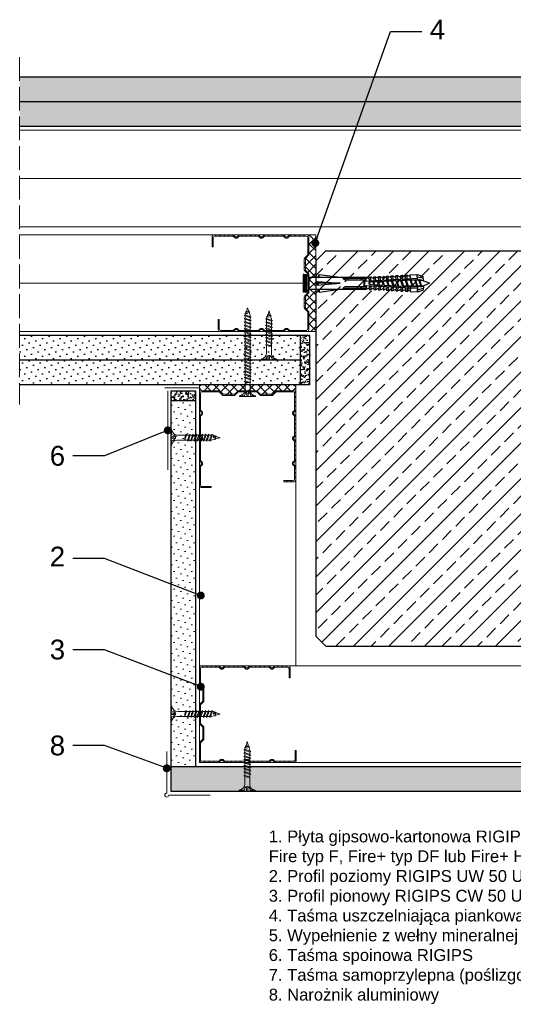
# Model space of a CAD drawing. Header units: millimetres. Extents: x 1245 to 3478, y 520 to 1092.
# Tile 1 of 16: x 1245 to 1495, y 543 to 1041. Entities that reach past the tile are written whole.
import ezdxf
from ezdxf import colors
from ezdxf.entities.mleader import LeaderData, LeaderLine
from ezdxf.math import Vec2, Vec3

# ---------------------------------------------------------------- set-up
doc = ezdxf.new("R2010")
doc.units = ezdxf.units.MM
doc.linetypes.add('ACAD_ISO02W100', pattern=[15, 12, -3])
for name, color, linetype, lineweight in [('_ISOVER WELNA', 7, 'BATTING', 9), ('_RIGIPS AKCESORIA', 7, 'Continuous', 18), ('_RIGIPS G-K', 7, 'Continuous', 25), ('_RIGIPS PROFIL', 7, 'Continuous', 18), ('KRESKOWANIE', 7, 'Continuous', 9), ('OPISY', 7, 'Continuous', 9), ('PRZERYWANA', 7, 'ACAD_ISO02W100', 9)]:
    doc.layers.add(name, color=color, linetype=linetype, lineweight=lineweight)
doc.styles.get("Standard").update_dxf_attribs({"font": 'arial.ttf'})
doc.linetypes.add('BATTING', pattern='A,0.00254,-2.54,[134,ltypeshp.shx,S=2.54,R=0,X=-2.54,Y=0],-5.08,[134,ltypeshp.shx,S=2.54,R=180,X=2.54,Y=0],-2.54', length=10.16254)
pattern_1 = [(315, (3690.4067, -107.7324), (-1.122532, -3.367596), [0, -3.175])]
pattern_2 = [(225, (0, 53), (1.122532, -3.367596), [0, -3.175])]

# ---------------------------------------------------------------- blocks, each defined once
blk = doc.blocks.new('TN 25')
at = {"layer": '_RIGIPS AKCESORIA'}
for p, q in [((0, -0.84), (0, 7.16)), ((0, 7.16), (0.46, 7.16)), ((0.46, 7.16), (0.46, 4.78)), ((8.47, 4.46), (8.79, 5)), ((8.79, 5), (9.93, 2.01)), ((10.1, 4.46), (10.41, 5)), ((10.41, 5), (11.56, 2.01)), ((11.67, 4.46), (11.99, 5)), ((11.99, 5), (13.14, 2.01)), ((13.21, 4.46), (13.52, 5)), ((13.52, 5), (14.67, 2.01)), ((14.8, 4.46), (15.12, 5)), ((15.12, 5), (16.26, 2.01)), ((16.42, 4.46), (16.73, 5)), ((16.73, 5), (17.88, 2.01)), ((17.99, 4.46), (18.31, 5)), ((18.31, 5), (19.45, 2.01)), ((19.68, 4.46), (20, 5)), ((20, 5), (21.14, 2.01)), ((0.46, 4.78), (0, 4.78)), ((0, 3.5), (1.77, 3.5)), ((0, 2.83), (1.77, 2.83)), ((0.46, 1.64), (0, 1.64)), ((0.46, -0.84), (0.46, 1.64)), ((1.77, 3.5), (1.77, 4.2)), ((1.77, 2.83), (1.77, 2.18)), ((3.02, 4.46), (8.47, 4.46)), ((7.49, 2.01), (3.55, 2.01)), ((7.12, 4.46), (7.12, 3.18)), ((8.03, 2.01), (7.12, 4.46)), ((7.12, 3.18), (7.65, 1.53)), ((7.65, 1.53), (8.03, 2.01)), ((9.41, 2.01), (8.03, 2.01)), ((9.61, 1.51), (8.47, 4.46)), ((9, 4.46), (10.1, 4.46)), ((9.93, 2.01), (9.61, 1.51)), ((11.04, 2.01), (9.93, 2.01)), ((11.23, 1.51), (10.1, 4.46)), ((10.62, 4.46), (11.67, 4.46)), ((11.56, 2.01), (11.23, 1.51)), ((12.61, 2.01), (11.56, 2.01)), ((12.81, 1.51), (11.67, 4.46)), ((12.2, 4.46), (13.21, 4.46)), ((13.14, 2.01), (12.81, 1.51)), ((14.15, 2.01), (13.14, 2.01)), ((14.34, 1.51), (13.21, 4.46)), ((13.73, 4.46), (14.8, 4.46)), ((14.67, 2.01), (14.34, 1.51)), ((15.74, 2.01), (14.67, 2.01)), ((15.94, 1.51), (14.8, 4.46)), ((15.33, 4.46), (16.42, 4.46)), ((16.26, 2.01), (15.94, 1.51)), ((17.36, 2.01), (16.26, 2.01)), ((17.55, 1.51), (16.42, 4.46)), ((16.94, 4.46), (17.99, 4.46)), ((17.88, 2.01), (17.55, 1.51)), ((18.93, 2.01), (17.88, 2.01)), ((19.13, 1.51), (17.99, 4.46)), ((18.52, 4.46), (19.68, 4.46)), ((19.45, 2.01), (19.13, 1.51)), ((19.45, 2.01), (20.62, 2.01)), ((20.82, 1.51), (19.68, 4.46)), ((20.21, 4.46), (20.7, 4.46)), ((20.7, 4.46), (22.28, 3.98)), ((21.14, 2.01), (20.82, 1.51)), ((21.14, 2.01), (21.81, 2.12)), ((21.85, 1.83), (21.67, 3.28)), ((21.67, 3.28), (22.14, 2.4)), ((22.14, 2.4), (21.85, 1.83)), ((22.7, 2.36), (22.14, 2.4)), ((22.28, 3.98), (22.56, 4.37)), ((22.7, 2.36), (22.28, 3.98)), ((22.56, 4.37), (23.03, 2.71)), ((23.03, 2.71), (22.7, 2.36)), ((22.71, 3.85), (25, 3.24)), ((25, 3.24), (23.03, 2.71)), ((0, -0.84), (0.46, -0.84))]:
    blk.add_line(p, q, dxfattribs=at)
for centre, major_axis, ratio, start_param, end_param in [((3.09, 7.67), (0.17, 3.2), 0.826134, 1.773653, 3.180586), ((-0.04, 0.9), (0, 3.93), 0.848176, -0.720942, -0.151112), ((3.37, -1.57), (0.28, 3.57), 0.832181, 0.035984, 1.430787), ((-2.73, 15.91), (0, 14.76), 0.848176, 3.399396, 3.475072), ((0.59, 4.62), (0, 2.81), 0.848176, 3.475072, 3.862535), ((1.66, 3.18), (0, 0.895), 0.848176, -1.552777, -0.720942), ((1.66, 3.18), (0, 0.895), 0.848176, 3.862535, 4.730408)]:
    blk.add_ellipse(centre, major_axis=major_axis, ratio=ratio, start_param=start_param, end_param=end_param, dxfattribs=at)
blk = doc.blocks.new('CW 50 ULTRASTIL')
h = blk.add_hatch()
h.set_pattern_fill('ANSI31', color=256, scale=0.5, style=0)
h.paths.add_polyline_path([(28.56, 40.65, -0.198912), (28.71, 41), (30.21, 42.51, 0.198912), (30.36, 42.86), (30.36, 48.45, 0.198912), (30.21, 48.8), (28.71, 50.31, -0.198912), (28.56, 50.66), (28.56, 59.85, -0.198912), (28.71, 60.2), (30.21, 61.71, 0.198912), (30.36, 62.06), (30.36, 67.65, 0.198912), (30.21, 68), (28.71, 69.51, -0.198912), (28.56, 69.86), (28.56, 78.31, -0.414214), (29.36, 79.11), (37.68, 79.11, -0.198912), (38.04, 78.96), (38.74, 78.25, 0.198912), (39.1, 78.11), (39.68, 78.11, 0.198912), (40.04, 78.25), (40.74, 78.96, -0.198912), (41.1, 79.11), (50.38, 79.11, -0.198912), (50.74, 78.96), (51.44, 78.25, 0.198912), (51.8, 78.11), (52.38, 78.11, 0.198912), (52.74, 78.25), (53.44, 78.96, -0.198912), (53.8, 79.11), (63.08, 79.11, -0.198912), (63.44, 78.96), (64.14, 78.25, 0.198912), (64.5, 78.11), (65.08, 78.11, 0.198912), (65.44, 78.25), (66.14, 78.96, -0.198912), (66.5, 79.11), (75.66, 79.11, -0.414214), (76.46, 78.31), (76.46, 73.66), (77.01, 73.66), (77.01, 78.86, 0.414214), (76.21, 79.66), (66.5, 79.66, 0.198912), (66.14, 79.51), (65.44, 78.8, -0.198912), (65.08, 78.66), (64.5, 78.66, -0.198912), (64.14, 78.8), (63.44, 79.51, 0.198912), (63.08, 79.66), (53.8, 79.66, 0.198912), (53.44, 79.51), (52.74, 78.8, -0.198912), (52.38, 78.66), (51.8, 78.66, -0.198912), (51.44, 78.8), (50.74, 79.51, 0.198912), (50.38, 79.66), (41.1, 79.66, 0.198912), (40.74, 79.51), (40.04, 78.8, -0.198912), (39.68, 78.66), (39.1, 78.66, -0.198912), (38.74, 78.8), (38.04, 79.51, 0.198912), (37.68, 79.66), (28.81, 79.66, 0.414214), (28.01, 78.86), (28.01, 69.86, 0.198912), (28.16, 69.51), (29.66, 68, -0.198912), (29.81, 67.65), (29.81, 62.06, -0.198912), (29.66, 61.71), (28.16, 60.2, 0.198912), (28.01, 59.85), (28.01, 50.66, 0.198912), (28.16, 50.31), (29.66, 48.8, -0.198912), (29.81, 48.45), (29.81, 42.86, -0.198912), (29.66, 42.51), (28.16, 41, 0.198912), (28.01, 40.65), (28.01, 31.66, 0.414214), (28.81, 30.86), (37.68, 30.86, 0.198912), (38.04, 31), (38.74, 31.71, -0.198912), (39.1, 31.86), (39.68, 31.86, -0.198912), (40.04, 31.71), (40.74, 31, 0.198912), (41.1, 30.86), (50.38, 30.86, 0.198912), (50.74, 31), (51.44, 31.71, -0.198912), (51.8, 31.86), (52.38, 31.86, -0.198912), (52.74, 31.71), (53.44, 31, 0.198912), (53.8, 30.86), (63.08, 30.86, 0.198912), (63.44, 31), (64.14, 31.71, -0.198912), (64.5, 31.86), (65.08, 31.86, -0.198912), (65.44, 31.71), (66.14, 31, 0.198912), (66.5, 30.86), (73.21, 30.86, 0.414214), (74.01, 31.66), (74.01, 36.86), (73.46, 36.86), (73.46, 32.21, -0.414214), (72.66, 31.41), (66.5, 31.41, -0.198912), (66.14, 31.55), (65.44, 32.26, 0.198912), (65.08, 32.41), (64.5, 32.41, 0.198912), (64.14, 32.26), (63.44, 31.55, -0.198912), (63.08, 31.41), (53.8, 31.41, -0.198912), (53.44, 31.55), (52.74, 32.26, 0.198912), (52.38, 32.41), (51.8, 32.41, 0.198912), (51.44, 32.26), (50.74, 31.55, -0.198912), (50.38, 31.41), (41.1, 31.41, -0.198912), (40.74, 31.55), (40.04, 32.26, 0.198912), (39.68, 32.41), (39.1, 32.41, 0.198912), (38.74, 32.26), (38.04, 31.55, -0.198912), (37.68, 31.41), (29.36, 31.41, -0.414214), (28.56, 32.21)])
at = {"layer": '_RIGIPS PROFIL'}
for p, q in [((28.01, 78.86), (28.01, 69.86)), ((28.56, 78.31), (28.56, 69.86)), ((37.68, 79.66), (28.81, 79.66)), ((37.68, 79.11), (29.36, 79.11)), ((38.04, 79.51), (38.74, 78.8)), ((38.04, 78.96), (38.74, 78.25)), ((39.68, 78.66), (39.1, 78.66)), ((39.68, 78.11), (39.1, 78.11)), ((40.74, 79.51), (40.04, 78.8)), ((40.74, 78.96), (40.04, 78.25)), ((50.38, 79.66), (41.1, 79.66)), ((50.38, 79.11), (41.1, 79.11)), ((50.74, 79.51), (51.44, 78.8)), ((50.74, 78.96), (51.44, 78.25)), ((52.38, 78.66), (51.8, 78.66)), ((52.38, 78.11), (51.8, 78.11)), ((53.44, 79.51), (52.74, 78.8)), ((53.44, 78.96), (52.74, 78.25)), ((53.8, 79.66), (63.08, 79.66)), ((53.8, 79.11), (63.08, 79.11)), ((63.44, 79.51), (64.14, 78.8)), ((63.44, 78.96), (64.14, 78.25)), ((65.08, 78.66), (64.5, 78.66)), ((65.08, 78.11), (64.5, 78.11)), ((66.14, 79.51), (65.44, 78.8)), ((66.14, 78.96), (65.44, 78.25)), ((76.21, 79.66), (66.5, 79.66)), ((75.66, 79.11), (66.5, 79.11)), ((76.46, 73.66), (76.46, 78.31)), ((77.01, 73.66), (77.01, 78.86)), ((76.46, 73.66), (77.01, 73.66)), ((29.66, 68), (28.16, 69.51)), ((30.21, 68), (28.71, 69.51)), ((29.81, 67.65), (29.81, 62.06)), ((30.36, 67.65), (30.36, 62.06)), ((28.01, 59.85), (28.01, 50.66)), ((29.66, 61.71), (28.16, 60.2)), ((28.56, 59.85), (28.56, 50.66)), ((30.21, 61.71), (28.71, 60.2)), ((29.66, 48.8), (28.16, 50.31)), ((30.21, 48.8), (28.71, 50.31)), ((29.81, 42.86), (29.81, 48.45)), ((30.36, 42.86), (30.36, 48.45)), ((28.01, 31.66), (28.01, 40.65)), ((29.66, 42.51), (28.16, 41)), ((28.56, 32.21), (28.56, 40.65)), ((30.21, 42.51), (28.71, 41)), ((73.46, 36.86), (73.46, 32.21)), ((73.46, 36.86), (74.01, 36.86)), ((74.01, 36.86), (74.01, 31.66)), ((37.68, 30.86), (28.81, 30.86)), ((37.68, 31.41), (29.36, 31.41)), ((38.04, 31.55), (38.74, 32.26)), ((38.04, 31), (38.74, 31.71)), ((39.68, 32.41), (39.1, 32.41)), ((39.68, 31.86), (39.1, 31.86)), ((40.74, 31.55), (40.04, 32.26)), ((40.74, 31), (40.04, 31.71)), ((50.38, 31.41), (41.1, 31.41)), ((50.38, 30.86), (41.1, 30.86)), ((50.74, 31.55), (51.44, 32.26)), ((50.74, 31), (51.44, 31.71)), ((52.38, 32.41), (51.8, 32.41)), ((52.38, 31.86), (51.8, 31.86)), ((53.44, 31.55), (52.74, 32.26)), ((53.44, 31), (52.74, 31.71)), ((53.8, 31.41), (63.08, 31.41)), ((53.8, 30.86), (63.08, 30.86)), ((63.44, 31.55), (64.14, 32.26)), ((63.44, 31), (64.14, 31.71)), ((65.08, 32.41), (64.5, 32.41)), ((65.08, 31.86), (64.5, 31.86)), ((66.14, 31.55), (65.44, 32.26)), ((66.14, 31), (65.44, 31.71)), ((72.66, 31.41), (66.5, 31.41)), ((73.21, 30.86), (66.5, 30.86))]:
    blk.add_line(p, q, dxfattribs=at)
for centre, radius, start, end in [((28.81, 78.86), 0.8, 90, 180), ((29.36, 78.31), 0.8, 90, 180), ((37.68, 79.16), 0.5, 45, 90), ((37.68, 78.61), 0.5, 45, 90), ((39.1, 79.16), 0.5, 225, 270), ((39.1, 78.61), 0.5, 225, 270), ((39.68, 79.16), 0.5, 270, 315), ((39.68, 78.61), 0.5, 270, 315), ((41.1, 79.16), 0.5, 90, 135), ((41.1, 78.61), 0.5, 90, 135), ((50.38, 79.16), 0.5, 45, 90), ((50.38, 78.61), 0.5, 45, 90), ((51.8, 79.16), 0.5, 225, 270), ((51.8, 78.61), 0.5, 225, 270), ((52.38, 79.16), 0.5, 270, 315), ((52.38, 78.61), 0.5, 270, 315), ((53.8, 79.16), 0.5, 90, 135), ((53.8, 78.61), 0.5, 90, 135), ((63.08, 79.16), 0.5, 45, 90), ((63.08, 78.61), 0.5, 45, 90), ((64.5, 79.16), 0.5, 225, 270), ((64.5, 78.61), 0.5, 225, 270), ((65.08, 79.16), 0.5, 270, 315), ((65.08, 78.61), 0.5, 270, 315), ((66.5, 79.16), 0.5, 90, 135), ((66.5, 78.61), 0.5, 90, 135), ((75.66, 78.31), 0.8, 0, 90), ((76.21, 78.86), 0.8, 0, 90), ((28.51, 69.86), 0.5, 180, 225), ((29.06, 69.86), 0.5, 180, 225), ((29.31, 67.65), 0.5, 0, 45), ((29.86, 67.65), 0.5, 0, 45), ((28.51, 59.85), 0.5, 135, 180), ((29.06, 59.85), 0.5, 135, 180), ((29.31, 62.06), 0.5, 315, 0), ((29.86, 62.06), 0.5, 315, 0), ((28.51, 50.66), 0.5, 180, 225), ((29.06, 50.66), 0.5, 180, 225), ((29.31, 48.45), 0.5, 0, 45), ((29.86, 48.45), 0.5, 0, 45), ((28.51, 40.65), 0.5, 135, 180), ((29.06, 40.65), 0.5, 135, 180), ((29.31, 42.86), 0.5, 315, 0), ((29.86, 42.86), 0.5, 315, 0), ((28.81, 31.66), 0.8, 180, 270), ((29.36, 32.21), 0.8, 180, 270), ((37.68, 31.91), 0.5, 270, 315), ((37.68, 31.36), 0.5, 270, 315), ((39.1, 31.91), 0.5, 90, 135), ((39.1, 31.36), 0.5, 90, 135), ((39.68, 31.91), 0.5, 45, 90), ((39.68, 31.36), 0.5, 45, 90), ((41.1, 31.91), 0.5, 225, 270), ((41.1, 31.36), 0.5, 225, 270), ((50.38, 31.91), 0.5, 270, 315), ((50.38, 31.36), 0.5, 270, 315), ((51.8, 31.91), 0.5, 90, 135), ((51.8, 31.36), 0.5, 90, 135), ((52.38, 31.91), 0.5, 45, 90), ((52.38, 31.36), 0.5, 45, 90), ((53.8, 31.91), 0.5, 225, 270), ((53.8, 31.36), 0.5, 225, 270), ((63.08, 31.91), 0.5, 270, 315), ((63.08, 31.36), 0.5, 270, 315), ((64.5, 31.91), 0.5, 90, 135), ((64.5, 31.36), 0.5, 90, 135), ((65.08, 31.91), 0.5, 45, 90), ((65.08, 31.36), 0.5, 45, 90), ((66.5, 31.91), 0.5, 225, 270), ((66.5, 31.36), 0.5, 225, 270), ((72.66, 32.21), 0.8, 270, 0), ((73.21, 31.66), 0.8, 270, 0)]:
    blk.add_arc(centre, radius, start, end, dxfattribs=at)
blk = doc.blocks.new('kolek rozprezny komplet 60')
for p, q in [((393.81, 219.85), (390.76, 218.91)), ((393.68, 217.35), (393.81, 219.85)), ((397.41, 219.66), (393.81, 219.85)), ((397.31, 217.76), (397.41, 219.66)), ((399, 219.58), (397.82, 218.98)), ((398.9, 217.68), (399, 219.58)), ((399.8, 219.54), (399, 219.58)), ((399.7, 217.64), (399.8, 219.54)), ((401.4, 219.45), (400.22, 218.85)), ((401.3, 217.56), (401.4, 219.45)), ((402.2, 219.41), (401.4, 219.45)), ((402.1, 217.51), (402.2, 219.41)), ((403.8, 219.33), (402.61, 218.72)), ((403.7, 217.43), (403.8, 219.33)), ((404.6, 219.29), (403.8, 219.33)), ((404.5, 217.39), (404.6, 219.29)), ((406.19, 219.2), (405.01, 218.6)), ((406.09, 217.3), (406.19, 219.2)), ((406.99, 219.16), (406.19, 219.2)), ((406.89, 217.26), (406.99, 219.16)), ((443.47, 219.95), (432.8, 218.45)), ((443.47, 218.45), (443.47, 219.95)), ((443.47, 219.95), (444.34, 218.45)), ((450.17, 219.95), (448.67, 218.45)), ((450.17, 219.95), (450.17, 210.95)), ((450.67, 219.95), (450.17, 219.95)), ((450.67, 219.95), (450.67, 210.95)), ((450.67, 219.35), (451.17, 219.95)), ((451.17, 219.95), (451.67, 219.95)), ((451.17, 219.95), (451.17, 210.95)), ((451.67, 219.95), (451.67, 210.95)), ((390.66, 217.01), (390.76, 218.91)), ((393.15, 216.88), (390.66, 217.01)), ((393.75, 218.75), (390.71, 217.96)), ((391.67, 216.95), (392.67, 216.95)), ((392.67, 216.95), (391.67, 213.95)), ((392.67, 216.95), (392.07, 213.95)), ((393.07, 216.95), (392.07, 213.95)), ((392.67, 216.95), (393.04, 217.45)), ((393.07, 216.95), (393.04, 217.45)), ((393.07, 216.95), (394.67, 216.95)), ((394.67, 216.95), (393.67, 213.95)), ((417.38, 216.11), (393.68, 217.35)), ((417.38, 214.79), (393.68, 213.55)), ((420.47, 216.55), (393.71, 217.95)), ((420.47, 214.35), (393.71, 212.95)), ((394.67, 216.95), (394.07, 213.95)), ((395.07, 216.95), (394.07, 213.95)), ((394.67, 216.95), (394.92, 217.29)), ((395.07, 216.95), (395.05, 217.28)), ((395.07, 216.95), (397.07, 216.95)), ((397.07, 216.95), (396.07, 213.95)), ((397.07, 216.95), (396.47, 213.95)), ((397.47, 216.95), (396.47, 213.95)), ((397.07, 216.95), (397.23, 217.17)), ((397.47, 216.95), (397.46, 217.16)), ((397.47, 216.95), (399.47, 216.95)), ((397.67, 217.14), (397.71, 217.74)), ((398.47, 217.1), (398.5, 217.7)), ((399.47, 216.95), (398.47, 213.95)), ((399.47, 216.95), (398.87, 213.95)), ((399.87, 216.95), (398.87, 213.95)), ((399.47, 216.95), (399.55, 217.05)), ((399.87, 216.95), (399.87, 217.03)), ((399.87, 216.95), (401.38, 216.95)), ((400.07, 217.02), (400.1, 217.62)), ((400.87, 216.98), (400.9, 217.58)), ((401.87, 216.92), (400.87, 213.95)), ((401.87, 216.92), (401.27, 213.95)), ((402.26, 216.9), (401.27, 213.95)), ((402.47, 216.89), (402.5, 217.49)), ((403.27, 216.85), (403.3, 217.45)), ((404.22, 216.8), (403.31, 214.05)), ((404.24, 216.8), (403.7, 214.07)), ((404.62, 216.78), (403.72, 214.07)), ((404.86, 216.77), (404.9, 217.37)), ((405.66, 216.73), (405.69, 217.32)), ((405.66, 214.17), (405.69, 213.58)), ((406.58, 216.68), (405.75, 214.18)), ((406.62, 216.68), (406.12, 214.2)), ((406.98, 216.66), (406.16, 214.2)), ((407.26, 216.64), (407.29, 217.24)), ((407.26, 214.26), (407.29, 213.66)), ((408.59, 219.08), (407.41, 218.47)), ((408.06, 216.6), (408.09, 217.2)), ((408.06, 214.3), (408.09, 213.7)), ((408.94, 216.55), (408.19, 214.31)), ((408.49, 217.18), (408.59, 219.08)), ((408.99, 216.55), (408.55, 214.33)), ((409.39, 219.03), (408.59, 219.08)), ((409.34, 216.53), (408.6, 214.33)), ((409.29, 217.14), (409.39, 219.03)), ((409.66, 216.52), (409.69, 217.12)), ((409.66, 214.38), (409.69, 213.79)), ((410.99, 218.95), (409.8, 218.35)), ((410.46, 216.47), (410.49, 217.07)), ((410.46, 214.43), (410.49, 213.83)), ((411.3, 216.43), (410.64, 214.44)), ((410.89, 217.05), (410.99, 218.95)), ((411.37, 216.43), (410.98, 214.45)), ((411.69, 216.41), (411.04, 214.46)), ((412.59, 218.87), (411.4, 218.26)), ((412.05, 216.39), (412.09, 216.99)), ((412.05, 214.51), (412.09, 213.91)), ((412.49, 216.97), (412.59, 218.87)), ((413.38, 218.82), (412.59, 218.87)), ((412.85, 216.35), (412.89, 216.95)), ((412.85, 214.55), (412.89, 213.95)), ((413.66, 216.31), (413.08, 214.56)), ((413.28, 216.93), (413.38, 218.82)), ((413.75, 216.3), (413.4, 214.58)), ((414.05, 216.29), (413.49, 214.58)), ((414.98, 218.74), (413.8, 218.14)), ((414.45, 216.27), (414.48, 216.86)), ((414.45, 214.64), (414.48, 214.04)), ((414.88, 216.84), (414.98, 218.74)), ((415.78, 218.7), (414.98, 218.74)), ((415.25, 216.22), (415.28, 216.82)), ((415.25, 214.68), (415.28, 214.08)), ((416.02, 216.18), (415.52, 214.69)), ((415.68, 216.8), (415.78, 218.7)), ((416.12, 216.18), (415.83, 214.71)), ((416.41, 216.16), (415.93, 214.71)), ((417.38, 218.62), (416.2, 218.01)), ((417.28, 216.72), (417.38, 218.62)), ((417.28, 214.18), (417.38, 212.29)), ((418.18, 218.57), (417.38, 218.62)), ((418.22, 215.58), (418.01, 214.95)), ((418.08, 216.68), (418.18, 218.57)), ((418.08, 214.22), (418.18, 212.33)), ((419.78, 218.49), (418.59, 217.89)), ((419.68, 216.59), (419.78, 218.49)), ((419.68, 214.31), (419.78, 212.41)), ((430.17, 217.15), (419.71, 217.15)), ((431.37, 217.95), (419.75, 217.95)), ((448.67, 218.45), (419.77, 218.45)), ((420.47, 217.15), (420.47, 213.75)), ((420.67, 217.15), (420.67, 213.75)), ((420.87, 217.15), (420.87, 213.75)), ((444.34, 216.37), (432.8, 215.45)), ((432.8, 215.45), (443.47, 215.45)), ((444.34, 214.53), (432.8, 215.45)), ((444.34, 216.37), (443.47, 215.45)), ((444.34, 214.53), (443.47, 215.45)), ((444.34, 214.53), (444.34, 216.37)), ((448.67, 218.45), (448.67, 212.45)), ((448.67, 216.95), (448.67, 213.95)), ((393.15, 214.02), (390.66, 213.89)), ((390.66, 213.89), (390.76, 211.99)), ((393.75, 212.15), (390.71, 212.94)), ((393.81, 211.05), (390.76, 211.99)), ((391.67, 213.95), (391.71, 213.45)), ((391.71, 213.45), (392.07, 213.95)), ((392.07, 213.95), (393.67, 213.95)), ((393.67, 213.95), (393.7, 213.55)), ((393.68, 213.55), (393.81, 211.05)), ((393.78, 213.55), (394.07, 213.95)), ((397.41, 211.24), (393.81, 211.05)), ((394.07, 213.95), (396.07, 213.95)), ((396.07, 213.95), (396.09, 213.67)), ((396.28, 213.68), (396.47, 213.95)), ((396.47, 213.95), (398.47, 213.95)), ((397.31, 213.14), (397.41, 211.24)), ((397.67, 213.76), (397.71, 213.16)), ((399, 211.32), (397.82, 211.93)), ((398.47, 213.95), (398.48, 213.8)), ((398.47, 213.8), (398.5, 213.2)), ((398.77, 213.81), (398.87, 213.95)), ((398.87, 213.95), (400.87, 213.95)), ((398.9, 213.22), (399, 211.32)), ((399.8, 211.36), (399, 211.32)), ((399.7, 213.26), (399.8, 211.36)), ((400.07, 213.88), (400.1, 213.28)), ((401.4, 211.45), (400.22, 212.05)), ((400.87, 213.95), (400.88, 213.92)), ((400.87, 213.92), (400.9, 213.32)), ((401.27, 213.95), (401.38, 213.95)), ((401.27, 213.94), (401.27, 213.95)), ((401.3, 213.35), (401.4, 211.45)), ((402.2, 211.49), (401.4, 211.45)), ((402.1, 213.39), (402.2, 211.49)), ((402.47, 214.01), (402.5, 213.41)), ((403.8, 211.57), (402.61, 212.18)), ((403.27, 214.05), (403.3, 213.45)), ((403.7, 213.47), (403.8, 211.57)), ((404.6, 211.62), (403.8, 211.57)), ((404.5, 213.51), (404.6, 211.62)), ((404.86, 214.13), (404.9, 213.53)), ((406.19, 211.7), (405.01, 212.3)), ((406.09, 213.6), (406.19, 211.7)), ((406.99, 211.74), (406.19, 211.7)), ((406.89, 213.64), (406.99, 211.74)), ((408.59, 211.82), (407.41, 212.43)), ((408.49, 213.72), (408.59, 211.82)), ((409.39, 211.87), (408.59, 211.82)), ((409.29, 213.76), (409.39, 211.87)), ((410.99, 211.95), (409.8, 212.55)), ((410.89, 213.85), (410.99, 211.95)), ((412.59, 212.03), (411.4, 212.64)), ((412.49, 213.93), (412.59, 212.03)), ((413.38, 212.08), (412.59, 212.03)), ((413.28, 213.97), (413.38, 212.08)), ((414.98, 212.16), (413.8, 212.76)), ((414.88, 214.06), (414.98, 212.16)), ((415.78, 212.2), (414.98, 212.16)), ((415.68, 214.1), (415.78, 212.2)), ((417.38, 212.29), (416.2, 212.89)), ((418.18, 212.33), (417.38, 212.29)), ((419.78, 212.41), (418.59, 213.01)), ((430.17, 213.75), (419.71, 213.75)), ((431.37, 212.95), (419.75, 212.95)), ((448.67, 212.45), (419.77, 212.45)), ((443.47, 210.95), (432.8, 212.45)), ((443.47, 212.45), (443.47, 210.95)), ((443.47, 210.95), (444.34, 212.45)), ((450.17, 210.95), (448.67, 212.45)), ((450.67, 210.95), (450.17, 210.95)), ((450.67, 211.55), (451.17, 210.95)), ((451.17, 210.95), (451.67, 210.95))]:
    blk.add_line(p, q)
for centre, radius, start, end in [((397.68, 219.24), 0.3, 177, 297), ((393.41, 206.24), 10.85, 99.2038, 121.9083), ((393.41, 224.66), 10.85, 238.0917, 260.7962), ((393.65, 216.85), 0.5, 87, 177), ((400.08, 219.12), 0.3, 177, 297), ((402.48, 218.99), 0.3, 177, 297), ((404.87, 218.87), 0.3, 177, 297), ((407.27, 218.74), 0.3, 177, 297), ((409.67, 218.61), 0.3, 177, 297), ((411.27, 218.53), 0.3, 177, 297), ((413.66, 218.41), 0.3, 177, 297), ((416.06, 218.28), 0.3, 177, 297), ((417.55, 215.45), 0.682, 255.8604, 104.1386), ((418.46, 218.15), 0.3, 177, 297), ((422.67, 216.95), 1, 90, 168.463), ((430.17, 218.45), 1.3, 270, 0), ((393.65, 214.05), 0.5, 183, 273), ((397.68, 211.66), 0.3, 63, 183), ((400.08, 211.78), 0.3, 63, 183), ((402.48, 211.91), 0.3, 63, 183), ((404.87, 212.03), 0.3, 63, 183), ((407.27, 212.16), 0.3, 63, 183), ((409.67, 212.29), 0.3, 63, 183), ((411.27, 212.37), 0.3, 63, 183), ((413.66, 212.5), 0.3, 63, 183), ((416.06, 212.62), 0.3, 63, 183), ((418.46, 212.75), 0.3, 63, 183), ((422.67, 213.95), 1, 191.537, 270), ((430.17, 212.45), 1.3, 0, 90)]:
    blk.add_arc(centre, radius, start, end)
blk = doc.blocks.new('naroznik')
at = {"layer": '_RIGIPS AKCESORIA'}
for p, q in [((429.5, 69.65), (429.5, 90.65)), ((430.5, 91.65), (451.5, 91.65))]:
    blk.add_line(p, q, dxfattribs=at)
blk.add_arc((429.5, 91.65), 1, 0, 270, dxfattribs=at)
blk = doc.blocks.new('TN 45')
at = {"layer": '_RIGIPS AKCESORIA'}
for p, q in [((0, -0.84), (0, 7.16)), ((0, 7.16), (0.46, 7.16)), ((0.46, 7.16), (0.46, 4.78)), ((8.47, 4.46), (8.79, 5)), ((8.79, 5), (9.93, 2.01)), ((10.1, 4.46), (10.41, 5)), ((10.41, 5), (11.56, 2.01)), ((11.67, 4.46), (11.99, 5)), ((11.99, 5), (13.14, 2.01)), ((13.21, 4.46), (13.52, 5)), ((13.52, 5), (14.67, 2.01)), ((14.8, 4.46), (15.12, 5)), ((15.12, 5), (16.26, 2.01)), ((16.42, 4.46), (16.73, 5)), ((16.73, 5), (17.88, 2.01)), ((17.99, 4.46), (18.31, 5)), ((18.31, 5), (19.45, 2.01)), ((19.68, 4.46), (20, 5)), ((20, 5), (21.14, 2.01)), ((21.37, 4.46), (21.69, 5)), ((21.69, 5), (22.83, 2.01)), ((23.06, 4.46), (23.38, 5)), ((23.38, 5), (24.52, 2.01)), ((24.75, 4.46), (25.07, 5)), ((25.07, 5), (26.21, 2.01)), ((26.44, 4.46), (26.76, 5)), ((26.76, 5), (27.9, 2.01)), ((28.13, 4.46), (28.45, 5)), ((28.45, 5), (29.59, 2.01)), ((29.82, 4.46), (30.14, 5)), ((30.14, 5), (31.28, 2.01)), ((31.51, 4.46), (31.83, 5)), ((31.83, 5), (32.97, 2.01)), ((33.2, 4.46), (33.52, 5)), ((33.52, 5), (34.66, 2.01)), ((34.89, 4.46), (35.21, 5)), ((35.21, 5), (36.35, 2.01)), ((36.58, 4.46), (36.9, 5)), ((36.9, 5), (38.04, 2.01)), ((38.27, 4.46), (38.59, 5)), ((38.59, 5), (39.73, 2.01)), ((39.96, 4.46), (40.28, 5)), ((40.28, 5), (41.42, 2.01)), ((0.46, 4.78), (0, 4.78)), ((0, 3.5), (1.77, 3.5)), ((0, 2.83), (1.77, 2.83)), ((0.46, 1.64), (0, 1.64)), ((0.46, -0.84), (0.46, 1.64)), ((1.77, 3.5), (1.77, 4.2)), ((1.77, 2.83), (1.77, 2.18)), ((3.02, 4.46), (8.47, 4.46)), ((7.49, 2.01), (3.55, 2.01)), ((7.12, 4.46), (7.12, 3.18)), ((8.03, 2.01), (7.12, 4.46)), ((7.12, 3.18), (7.65, 1.53)), ((7.65, 1.53), (8.03, 2.01)), ((9.41, 2.01), (8.03, 2.01)), ((9.61, 1.51), (8.47, 4.46)), ((9, 4.46), (10.1, 4.46)), ((9.93, 2.01), (9.61, 1.51)), ((11.04, 2.01), (9.93, 2.01)), ((11.23, 1.51), (10.1, 4.46)), ((10.62, 4.46), (11.67, 4.46)), ((11.56, 2.01), (11.23, 1.51)), ((12.61, 2.01), (11.56, 2.01)), ((12.81, 1.51), (11.67, 4.46)), ((12.2, 4.46), (13.21, 4.46)), ((13.14, 2.01), (12.81, 1.51)), ((14.15, 2.01), (13.14, 2.01)), ((14.34, 1.51), (13.21, 4.46)), ((13.73, 4.46), (14.8, 4.46)), ((14.67, 2.01), (14.34, 1.51)), ((15.74, 2.01), (14.67, 2.01)), ((15.94, 1.51), (14.8, 4.46)), ((15.33, 4.46), (16.42, 4.46)), ((16.26, 2.01), (15.94, 1.51)), ((17.36, 2.01), (16.26, 2.01)), ((17.55, 1.51), (16.42, 4.46)), ((16.94, 4.46), (17.99, 4.46)), ((17.88, 2.01), (17.55, 1.51)), ((18.93, 2.01), (17.88, 2.01)), ((19.13, 1.51), (17.99, 4.46)), ((18.52, 4.46), (19.68, 4.46)), ((19.45, 2.01), (19.13, 1.51)), ((19.45, 2.01), (20.62, 2.01)), ((20.62, 2.01), (19.57, 2.01)), ((20.82, 1.51), (19.68, 4.46)), ((20.21, 4.46), (21.37, 4.46)), ((21.14, 2.01), (20.82, 1.51)), ((21.14, 2.01), (22.31, 2.01)), ((22.31, 2.01), (21.26, 2.01)), ((22.51, 1.51), (21.37, 4.46)), ((21.9, 4.46), (23.06, 4.46)), ((22.83, 2.01), (22.51, 1.51)), ((22.83, 2.01), (24, 2.01)), ((24, 2.01), (22.95, 2.01)), ((24.2, 1.51), (23.06, 4.46)), ((23.59, 4.46), (24.75, 4.46)), ((24.52, 2.01), (24.2, 1.51)), ((24.52, 2.01), (25.69, 2.01)), ((25.69, 2.01), (24.64, 2.01)), ((25.89, 1.51), (24.75, 4.46)), ((25.28, 4.46), (26.44, 4.46)), ((26.21, 2.01), (25.89, 1.51)), ((26.21, 2.01), (27.38, 2.01)), ((27.38, 2.01), (26.33, 2.01)), ((27.58, 1.51), (26.44, 4.46)), ((26.96, 4.46), (28.13, 4.46)), ((27.9, 2.01), (27.58, 1.51)), ((27.9, 2.01), (29.07, 2.01)), ((29.07, 2.01), (28.02, 2.01)), ((29.27, 1.51), (28.13, 4.46)), ((28.65, 4.46), (29.82, 4.46)), ((29.59, 2.01), (29.27, 1.51)), ((29.59, 2.01), (30.76, 2.01)), ((30.76, 2.01), (29.71, 2.01)), ((30.96, 1.51), (29.82, 4.46)), ((30.34, 4.46), (31.51, 4.46)), ((31.28, 2.01), (30.96, 1.51)), ((31.28, 2.01), (32.45, 2.01)), ((32.45, 2.01), (31.4, 2.01)), ((32.65, 1.51), (31.51, 4.46)), ((32.03, 4.46), (33.2, 4.46)), ((32.97, 2.01), (32.65, 1.51)), ((32.97, 2.01), (34.14, 2.01)), ((34.14, 2.01), (33.09, 2.01)), ((34.34, 1.51), (33.2, 4.46)), ((33.72, 4.46), (34.89, 4.46)), ((34.66, 2.01), (34.34, 1.51)), ((34.66, 2.01), (35.83, 2.01)), ((35.83, 2.01), (34.78, 2.01)), ((36.03, 1.51), (34.89, 4.46)), ((35.41, 4.46), (36.58, 4.46)), ((36.35, 2.01), (36.03, 1.51)), ((36.35, 2.01), (37.52, 2.01)), ((37.52, 2.01), (36.47, 2.01)), ((37.72, 1.51), (36.58, 4.46)), ((37.1, 4.46), (38.27, 4.46)), ((38.04, 2.01), (37.72, 1.51)), ((38.04, 2.01), (39.21, 2.01)), ((39.21, 2.01), (38.16, 2.01)), ((39.41, 1.51), (38.27, 4.46)), ((38.79, 4.46), (39.96, 4.46)), ((39.73, 2.01), (39.41, 1.51)), ((39.73, 2.01), (40.9, 2.01)), ((41.1, 1.51), (39.96, 4.46)), ((40.48, 4.46), (40.98, 4.46)), ((40.98, 4.46), (42.56, 3.98)), ((41.42, 2.01), (41.1, 1.51)), ((41.42, 2.01), (42.09, 2.12)), ((42.13, 1.83), (41.95, 3.28)), ((41.95, 3.28), (42.42, 2.4)), ((42.42, 2.4), (42.13, 1.83)), ((42.98, 2.36), (42.42, 2.4)), ((42.56, 3.98), (42.84, 4.37)), ((42.98, 2.36), (42.56, 3.98)), ((42.84, 4.37), (43.31, 2.71)), ((43.31, 2.71), (42.98, 2.36)), ((42.99, 3.85), (45, 3.24)), ((45, 3.24), (43.31, 2.71)), ((0, -0.84), (0.46, -0.84))]:
    blk.add_line(p, q, dxfattribs=at)
for centre, major_axis, ratio, start_param, end_param in [((3.09, 7.67), (0.17, 3.2), 0.826134, 1.773653, 3.180586), ((-0.04, 0.9), (0, 3.93), 0.848176, -0.720942, -0.151112), ((3.37, -1.57), (0.28, 3.57), 0.832181, 0.035984, 1.430787), ((-2.73, 15.91), (0, 14.76), 0.848176, 3.399396, 3.475072), ((0.59, 4.62), (0, 2.81), 0.848176, 3.475072, 3.862535), ((1.66, 3.18), (0, 0.895), 0.848176, -1.552777, -0.720942), ((1.66, 3.18), (0, 0.895), 0.848176, 3.862535, 4.730408)]:
    blk.add_ellipse(centre, major_axis=major_axis, ratio=ratio, start_param=start_param, end_param=end_param, dxfattribs=at)
blk = doc.blocks.new('_Dot')
at = {"color": 0, "linetype": 'ByBlock', "lineweight": -2}
blk.add_line((-0.5, 0), (-1, 0), dxfattribs=at)
at = {"color": 0, "linetype": 'ByBlock', "const_width": 0.5}
blk.add_lwpolyline([(-0.25, 0, 1), (0.25, 0, 1)], format="xyb", close=True, dxfattribs=at)

msp = doc.modelspace()

# ---------------------------------------------------------------- hatches: boundary and pattern name
at = {"layer": '_RIGIPS AKCESORIA'}
h = msp.add_hatch(dxfattribs=at)
h.set_pattern_fill('ANSI37', color=256, style=0)
h.set_pattern_definition([(135, (2990.4067, -131.8324), (2.245064, 2.245064), []), (45, (2990.4067, -131.8324), (2.245064, -2.245064), [])])
h.paths.add_polyline_path([(1391.7, 912.64, 0.198912), (1391.56, 913), (1390.05, 914.5, -0.198912), (1389.9, 914.86), (1389.9, 920.44, -0.198912), (1390.05, 920.8), (1391.56, 922.3, 0.198912), (1391.7, 922.66), (1391.7, 931.65, 0.414214), (1390.9, 932.45), (1395.2, 932.45), (1395.2, 883.65), (1390.9, 883.65, 0.414214), (1391.7, 884.45), (1391.7, 893.44, 0.198912), (1391.56, 893.8), (1390.05, 895.3, -0.198912), (1389.9, 895.66), (1389.9, 901.24, -0.198912), (1390.05, 901.6), (1391.56, 903.1, 0.198912), (1391.7, 903.46)])
at = {"layer": '_RIGIPS G-K'}
h = msp.add_hatch(dxfattribs=at)
h.set_pattern_fill('DOTS', color=256, scale=2, angle=225, style=0)
h.set_pattern_definition(pattern_1)
h.paths.add_polyline_path([(1245.2, 869.15), (1245.2, 881.65), (1387.2, 881.65), (1387.2, 869.15)])
h = msp.add_hatch(dxfattribs=at)
h.set_pattern_fill('AR-SAND', color=256, scale=0.05, style=0)
h.set_pattern_definition([(217.5, (3406.7401, 1972.0351), (0.0800016, -2.4470662), [0, -1.9304, 0, -2.159, 0, -2.06375]), (187.5, (3406.74, 1972.035), (-2.2476164, -3.5841255), [0, -1.0414, 0, -1.7399, 0, -0.66675]), (147.5, (3408.3022, 1972.0351), (-3.9549619, -0.007186), [0, -0.635, 0, -2.286, 0, -2.9845]), (137.5, (3408.3022, 1972.035), (-3.8177823, -1.1146466), [0, -0.3175, 0, -1.4986, 0, -1.7145])])
h.paths.add_polyline_path([(1387.2, 856.65), (1392.2, 856.65), (1392.2, 881.65), (1387.2, 881.65)])
h = msp.add_hatch(dxfattribs=at)
h.set_pattern_fill('DOTS', color=256, scale=2, angle=225, style=0)
h.set_pattern_definition(pattern_1)
h.paths.add_polyline_path([(1245.2, 856.65), (1245.2, 869.15), (1387.2, 869.15), (1387.2, 856.65)])
h = msp.add_hatch(dxfattribs=at)
h.set_pattern_fill('AR-SAND', color=256, scale=0.05, angle=90, style=0)
h.set_pattern_definition([(232.5, (2424.5871, 2868.1881), (-2.4470662, 0.0800016), [0, -1.9304, 0, -2.159, 0, -2.06375]), (262.5, (2424.587, 2868.188), (-3.5841255, -2.2476164), [0, -1.0414, 0, -1.7399, 0, -0.66675]), (302.5, (2424.5871, 2869.7502), (-0.007186, -3.9549619), [0, -0.635, 0, -2.286, 0, -2.9845]), (312.5, (2424.587, 2869.7502), (-1.1146466, -3.8177823), [0, -0.3175, 0, -1.4986, 0, -1.7145])])
h.paths.add_polyline_path([(1321.7, 848.65), (1321.7, 853.65), (1334.2, 853.65), (1334.2, 848.65)])
at = {"layer": 'KRESKOWANIE'}
h = msp.add_hatch(dxfattribs=at)
h.set_pattern_fill('DOTS', color=256, scale=2, angle=225, style=0)
h.set_pattern_definition(pattern_2)
h.paths.add_polyline_path([(1745.2, 1012.45), (1245.2, 1012.45), (1245.2, 999.95), (1745.2, 999.95)])
h = msp.add_hatch(dxfattribs=at)
h.set_pattern_fill('DOTS', color=256, scale=2, angle=225, style=0)
h.set_pattern_definition(pattern_2)
h.paths.add_polyline_path([(1745.2, 999.95), (1245.2, 999.95), (1245.2, 987.45), (1745.2, 987.45)])
h = msp.add_hatch(dxfattribs=at)
h.set_pattern_fill('ANSI33', color=256, scale=2, style=0)
h.set_pattern_definition([(45, (7e-13, -600), (-8.980256, 8.980256), []), (45, (8.98, -600), (-8.980256, 8.980256), [6.35, -3.175])])
h.paths.add_polyline_path([(1595.2, 919.45), (1590.2, 924.45), (1400.2, 924.45), (1395.2, 919.45), (1395.2, 729.45), (1400.2, 724.45), (1590.2, 724.45), (1595.2, 729.45)])
h = msp.add_hatch(dxfattribs=at)
h.set_pattern_fill('ANSI37', color=256, style=0)
h.set_pattern_definition([(135, (2990.4067, 0), (2.245064, 2.245064), []), (45, (2990.4067, 0), (2.245064, -2.245064), [])])
h.paths.add_polyline_path([(1336.2, 856.65), (1385, 856.65), (1385, 852.85, 0.414214), (1384.2, 853.65), (1375.21, 853.65, 0.198912), (1374.86, 853.5), (1373.35, 852, -0.198912), (1373, 851.85), (1367.41, 851.85, -0.198912), (1367.06, 852), (1365.55, 853.5, 0.198912), (1365.2, 853.65), (1356.01, 853.65, 0.198912), (1355.66, 853.5), (1354.15, 852, -0.198912), (1353.8, 851.85), (1348.21, 851.85, -0.198912), (1347.86, 852), (1346.35, 853.5, 0.198912), (1346, 853.65), (1337, 853.65, 0.414214), (1336.2, 852.85)])
h = msp.add_hatch(dxfattribs=at)
h.set_pattern_fill('DOTS', color=256, scale=2, angle=225, style=0)
h.paths.add_polyline_path([(1334.2, 848.65), (1321.7, 848.65), (1321.7, 663.65), (1334.2, 663.65)])
h = msp.add_hatch(dxfattribs=at)
h.set_pattern_fill('DOTS', color=256, scale=2, angle=225, style=0)
h.paths.add_polyline_path([(1668.7, 663.65), (1321.7, 663.65), (1321.7, 651.15), (1668.7, 651.15)])

# ---------------------------------------------------------------- linework, layer by layer
for p, q in [((1395.2, 919.45), (1400.2, 924.45)), ((1400.2, 924.45), (1590.2, 924.45)), ((1395.2, 919.45), (1395.2, 729.45)), ((1400.2, 724.45), (1395.2, 729.45)), ((1400.2, 724.45), (1590.2, 724.45))]:
    msp.add_line(p, q)
at = {"layer": '_ISOVER WELNA', "ltscale": 2.4}
for p, q in [((1745.2, 961.05), (1245.2, 961.05)), ((1245.2, 908.05), (1391.15, 908.05))]:
    msp.add_line(p, q, dxfattribs=at)
at = {"layer": '_RIGIPS AKCESORIA'}
for p, q in [((1336.2, 855.15), (1318.7, 855.15)), ((1320.2, 853.65), (1320.2, 813.65))]:
    msp.add_line(p, q, dxfattribs=at)
at = {"layer": '_RIGIPS G-K'}
for p, q in [((1245.2, 1012.45), (1745.2, 1012.45)), ((1245.2, 999.95), (1745.2, 999.95)), ((1245.2, 987.45), (1745.2, 987.45)), ((1392.2, 881.65), (1245.2, 881.65)), ((1387.2, 881.65), (1387.2, 856.65)), ((1392.2, 856.65), (1392.2, 881.65)), ((1387.2, 869.15), (1245.2, 869.15)), ((1392.2, 856.65), (1245.2, 856.65)), ((1321.7, 853.65), (1321.7, 651.15)), ((1321.7, 853.65), (1334.2, 853.65)), ((1334.2, 853.65), (1334.2, 663.65)), ((1321.7, 848.65), (1334.2, 848.65)), ((1321.7, 663.65), (1668.7, 663.65)), ((1321.7, 651.15), (1668.7, 651.15))]:
    msp.add_line(p, q, dxfattribs=at)
at = {"layer": '_RIGIPS PROFIL'}
for p, q in [((1245.2, 985.45), (1745.2, 985.45)), ((1245.2, 936.65), (1745.2, 936.65)), ((1395.2, 932.45), (1245.2, 932.45)), ((1395.2, 883.65), (1245.2, 883.65))]:
    msp.add_line(p, q, dxfattribs=at)
at = {"layer": '_RIGIPS PROFIL', "lineweight": 9}
for p, q in [((1336.2, 665.65), (1336.2, 856.65)), ((1385, 714.45), (1385, 856.65)), ((1653.65, 714.45), (1336.2, 714.45)), ((1654.2, 665.65), (1336.2, 665.65))]:
    msp.add_line(p, q, dxfattribs=at)
at = {"layer": 'KRESKOWANIE'}
msp.add_line((1395.2, 919.45), (1395.2, 932.45), dxfattribs=at)
at = {"layer": 'PRZERYWANA'}
msp.add_line((1245.2, 1022.45), (1245.2, 846.65), dxfattribs=at)

# ---------------------------------------------------------------- block references
at = {"xscale": -1}
msp.add_blockref('kolek rozprezny komplet 60', (1840.38, 692.6), dxfattribs=at)
at = {"xscale": -1, "rotation": 270}
msp.add_blockref('TN 45', (1357.41, 850.68), dxfattribs=at)
at = {"layer": '_RIGIPS AKCESORIA', "xscale": -1}
for p, rotation in [((1368.27, 869.15), 270), ((1321.7, 833.16), 180), ((1321.7, 693.37), 180), ((1357.25, 651.15), 270)]:
    msp.add_blockref('TN 25', p, dxfattribs=dict(at, rotation=rotation))
at = {"layer": '_RIGIPS AKCESORIA', "rotation": 90}
msp.add_blockref('naroznik', (1411.36, 219.65), dxfattribs=at)
at = {"layer": '_RIGIPS PROFIL', "xscale": -1}
msp.add_blockref('CW 50 ULTRASTIL', (1419.71, 852.79), dxfattribs=at)
for p, rotation in [((1415.86, 881.66), 90), ((1308.19, 745.31), 180)]:
    msp.add_blockref('CW 50 ULTRASTIL', p, dxfattribs=dict(at, rotation=rotation))

# ---------------------------------------------------------------- texts
at = {"insert": (1371.36, 631.2), "char_height": 6, "width": 267.4022, "attachment_point": 1}
msp.add_mtext('1. Płyta gipsowo-kartonowa RIGIPS PRO (4PRO) typ A, Hydro typ H2, Fire typ F, Fire+ typ DF lub Fire+ Hydro typ DFH2\\P2. Profil poziomy RIGIPS UW 50 ULTRASTIL\\P3. Profil pionowy RIGIPS CW 50 ULTRASTIL\\P4. Taśma uszczelniająca piankowa RIGIPS\\P5. Wypełnienie z wełny mineralnej szklanej lub skalnej\\P6. Taśma spoinowa RIGIPS\\P7. Taśma samoprzylepna (poślizgowa)\\P8. Narożnik aluminiowy', dxfattribs=at)

# ---------------------------------------------------------------- leaders
at = {"layer": 'OPISY'}
ml = msp.add_multileader_mtext('Standard', dxfattribs=at)
ml.set_content('4', color=256)
ml.set_leader_properties()
ml.set_arrow_properties(name='DOT')
ml.build(insert=Vec2(0, 0))
ctx = ml.context
ctx.base_point, ctx.char_height, ctx.landing_gap_size, ctx.plane_origin = Vec3(1448.92, 1035.37), 10, 4, Vec3(1256.33, 1179.03)
notes = []
notes.append((ctx, [(0, (1, 1, 0), (1432.92, 1035.37), (1, 0), 16, [(0, [(1394.94, 928.38)], 0, [])])]))
ctx.mtext.insert, ctx.mtext.flow_direction = Vec3(1452.92, 1041.37), 5
ml = msp.add_multileader_mtext('Standard', dxfattribs=at)
ml.set_content('6', color=256)
ml.set_leader_properties()
ml.set_arrow_properties(name='DOT')
ml.build(insert=Vec2(0, 0))
ctx = ml.context
ctx.base_point, ctx.char_height, ctx.landing_gap_size, ctx.plane_origin = Vec3(1257.61, 820.66), 10, 4, Vec3(1464.8, 677)
ctx.text_align_type = 2
notes.append((ctx, [(0, (1, 1, 0), (1288.21, 820.66), (-1, 0), 16, [(0, [(1320.2, 833.65)], 0, [])])]))
ctx.mtext.insert, ctx.mtext.alignment, ctx.mtext.flow_direction = Vec3(1268.21, 825.75), 3, 5
ml = msp.add_multileader_mtext('Standard', dxfattribs=at)
ml.set_content('2', color=256)
ml.set_leader_properties()
ml.set_arrow_properties(name='DOT')
ml.build(insert=Vec2(0, 0))
ctx = ml.context
ctx.base_point, ctx.char_height, ctx.landing_gap_size, ctx.plane_origin = Vec3(1257.59, 768.77), 10, 4, Vec3(1464.8, 625.11)
ctx.text_align_type = 2
notes.append((ctx, [(0, (1, 1, 0), (1288.21, 768.77), (-1, 0), 16, [(0, [(1336.92, 750.07)], 0, [])])]))
ctx.mtext.insert, ctx.mtext.alignment, ctx.mtext.flow_direction = Vec3(1268.21, 774.77), 3, 5
ml = msp.add_multileader_mtext('Standard', dxfattribs=at)
ml.set_content('3', color=256)
ml.set_leader_properties()
ml.set_arrow_properties(name='DOT')
ml.build(insert=Vec2(0, 0))
ctx = ml.context
ctx.base_point, ctx.char_height, ctx.landing_gap_size, ctx.plane_origin = Vec3(1257.66, 722.67), 10, 4, Vec3(1464.8, 579.01)
ctx.text_align_type = 2
notes.append((ctx, [(0, (1, 1, 0), (1288.21, 722.67), (-1, 0), 16, [(0, [(1336.92, 703.97)], 0, [])])]))
ctx.mtext.insert, ctx.mtext.alignment, ctx.mtext.flow_direction = Vec3(1268.21, 727.76), 3, 5
ml = msp.add_multileader_mtext('Standard', dxfattribs=at)
ml.set_content('8', color=256)
ml.set_leader_properties()
ml.set_arrow_properties(name='DOT')
ml.build(insert=Vec2(0, 0))
ctx = ml.context
ctx.base_point, ctx.char_height, ctx.landing_gap_size, ctx.plane_origin = Vec3(1257.62, 674.15), 10, 4, Vec3(1464.8, 530.49)
ctx.text_align_type = 2
notes.append((ctx, [(0, (1, 1, 0), (1288.21, 674.15), (-1, 0), 16, [(0, [(1319.7, 662.67)], 0, [])])]))
ctx.mtext.insert, ctx.mtext.alignment, ctx.mtext.flow_direction = Vec3(1268.21, 679.23), 3, 5
for ctx, leaders in notes:
    for number, flags, end, landing, length, lines in leaders:
        leader = LeaderData()
        leader.index, (leader.has_last_leader_line, leader.has_dogleg_vector, leader.attachment_direction) = number, flags
        leader.last_leader_point, leader.dogleg_vector, leader.dogleg_length = Vec3(end), Vec3(landing), length
        for number, points, colour, breaks in lines:
            line = LeaderLine()
            line.index, line.vertices, line.color, line.breaks = number, Vec3.list(points), colors.encode_raw_color(colour), breaks
            leader.lines.append(line)
        ctx.leaders.append(leader)

doc.saveas('drawing.dxf')
